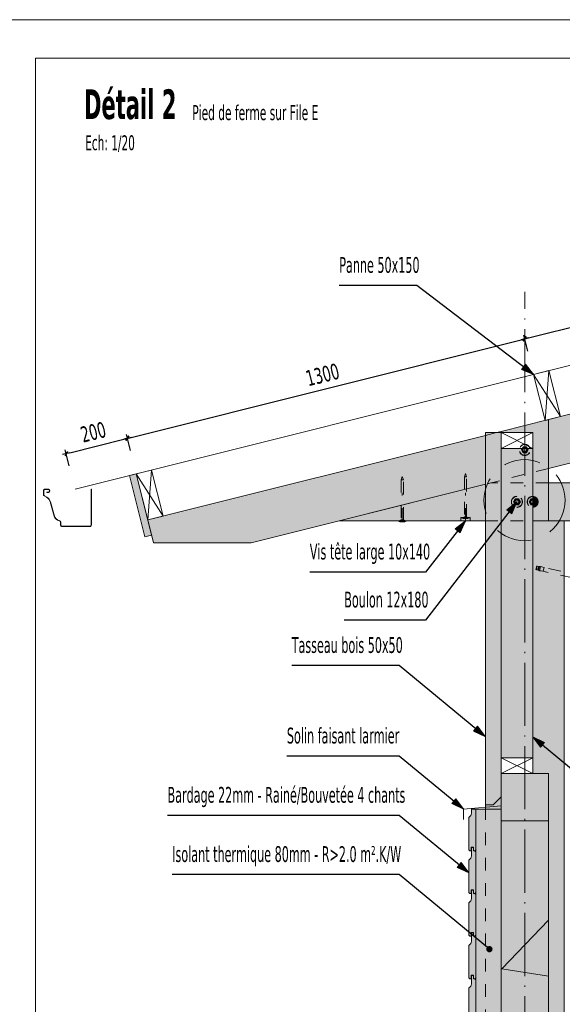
# Model space of a CAD drawing. Header units: millimetres. Extents: x 1567 to 2756, y -116 to 725.
# Tile 223 of 256: x 2053 to 2139, y 570 to 725. Entities that reach past the tile are written whole.
import ezdxf

# ---------------------------------------------------------------- set-up
doc = ezdxf.new("R2010")
doc.units = ezdxf.units.MM
for name, pattern in [('CADWORK_3', [4, 2, -2]), ('CADWORK_4', [9, 5.75, -3.25]), ('CADWORK_5', [13.2, 10, -1.5, 0.2, -1.5])]:
    doc.linetypes.add(name, pattern=pattern)
for name, color, linetype in [('Ech.1_1', 7, 'Continuous'), ('Ech.1_10', 7, 'Continuous'), ('Ech.1_100', 7, 'Continuous'), ('Ech.1_20', 7, 'Continuous')]:
    doc.layers.add(name, color=color, linetype=linetype)
doc.styles.add('tahoma-', font='txt', dxfattribs={"height": 1})
doc.styles.add('tahoma-b', font='txt', dxfattribs={"height": 1})
doc.styles.add('tahoma-z-r', font='txt', dxfattribs={"width": 0.704918})
doc.dimstyles.new('ISO-25', dxfattribs={"dimtxt": 2.5, "dimasz": 2.5, "dimexe": 1.25, "dimexo": 0.625, "dimtad": 1, "dimtxsty": 'Standard', "dimcen": 2.5, "dimadec": 0, "dimazin": 0, "dimtfac": 1, "dimtmove": 0, "dimatfit": 3, "dimfxl": 1, "dimarcsym": 0})

# ---------------------------------------------------------------- blocks, each defined once
blk = doc.blocks.new('cw-dimension-symbol2')
at = {"color": 0, "linetype": 'Continuous', "lineweight": -2}
for p, q in [((-1, 0), (1, 0)), ((-0.5, -0.5), (0.5, 0.5))]:
    blk.add_line(p, q, dxfattribs=at)
blk = doc.blocks.new('*D251')
at = {"layer": 'Defpoints', "color": 0}
for p in [(2070.18, 659.23), (2070.66, 657.29), (2060.96, 654.86)]:
    blk.add_point(p, dxfattribs=at)
at = {"layer": 'Ech.1_20', "color": 0, "linetype": 'Continuous', "lineweight": -2}
for p, q in [((2070.66, 657.29), (2070.03, 659.81)), ((2061.06, 656.95), (2069.6, 659.08)), ((2060.96, 654.86), (2060.33, 657.38))]:
    blk.add_line(p, q, dxfattribs=at)
at = {"layer": 'Ech.1_20', "color": 0, "lineweight": -2, "xscale": 0.6000000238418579, "yscale": 0.6000000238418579, "zscale": 0.6000000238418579}
for p, rotation in [((2070.18, 659.23), 14.03624388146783), ((2060.48, 656.8), 194.0362438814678)]:
    blk.add_blockref('cw-dimension-symbol2', p, dxfattribs=dict(at, rotation=rotation))
at = {"layer": 'Ech.1_20', "color": 7, "linetype": 'Continuous', "lineweight": 5, "insert": (2064.78, 660.2), "char_height": 2.5, "attachment_point": 5, "rotation": 14.0362, "style": 'tahoma-z-r'}
blk.add_mtext('200', dxfattribs=at)
blk = doc.blocks.new('*D252')
at = {"layer": 'Defpoints', "color": 0}
for p in [(2133.12, 674.96), (2133.6, 673.02), (2070.66, 657.29)]:
    blk.add_point(p, dxfattribs=at)
at = {"layer": 'Ech.1_20', "color": 0, "linetype": 'Continuous', "lineweight": -2}
for p, q in [((2133.6, 673.02), (2132.97, 675.54)), ((2070.76, 659.37), (2132.54, 674.82)), ((2070.66, 657.29), (2070.03, 659.81))]:
    blk.add_line(p, q, dxfattribs=at)
at = {"layer": 'Ech.1_20', "color": 0, "lineweight": -2, "xscale": 0.6000000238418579, "yscale": 0.6000000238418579, "zscale": 0.6000000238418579}
for p, rotation in [((2133.12, 674.96), 14.03624388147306), ((2070.18, 659.23), 194.036243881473)]:
    blk.add_blockref('cw-dimension-symbol2', p, dxfattribs=dict(at, rotation=rotation))
at = {"layer": 'Ech.1_20', "color": 7, "linetype": 'Continuous', "lineweight": 5, "insert": (2101.1, 669.28), "char_height": 2.5, "attachment_point": 5, "rotation": 14.0362, "style": 'tahoma-z-r'}
blk.add_mtext('1300', dxfattribs=at)
blk = doc.blocks.new('*D253')
at = {"layer": 'Defpoints', "color": 0}
for p in [(2196.06, 690.7), (2196.54, 688.76), (2133.6, 673.02)]:
    blk.add_point(p, dxfattribs=at)
at = {"layer": 'Ech.1_20', "color": 0, "linetype": 'Continuous', "lineweight": -2}
for p, q in [((2133.7, 675.11), (2195.47, 690.55)), ((2196.54, 688.76), (2195.91, 691.28)), ((2133.6, 673.02), (2132.97, 675.54))]:
    blk.add_line(p, q, dxfattribs=at)
at = {"layer": 'Ech.1_20', "color": 0, "lineweight": -2, "xscale": 0.6000000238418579, "yscale": 0.6000000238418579, "zscale": 0.6000000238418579}
for p, rotation in [((2196.06, 690.7), 14.03624388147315), ((2133.12, 674.96), 194.0362438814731)]:
    blk.add_blockref('cw-dimension-symbol2', p, dxfattribs=dict(at, rotation=rotation))
at = {"layer": 'Ech.1_20', "color": 7, "linetype": 'Continuous', "lineweight": 5, "insert": (2164.04, 685.01), "char_height": 2.5, "attachment_point": 5, "rotation": 14.0362, "style": 'tahoma-z-r'}
blk.add_mtext('1300', dxfattribs=at)
blk = doc.blocks.new('CDWK_PTTYP10')
at = {"color": 0, "linetype": 'Continuous', "lineweight": -2}
blk.add_circle((0, 0), 0.5, dxfattribs=at)
blk.add_point((0, 0), dxfattribs=at)
blk = doc.blocks.new('cw-line-extremity2')
at = {"linetype": 'Continuous', "lineweight": 0}
blk.add_hatch(color=0, dxfattribs=at).paths.add_polyline_path([(0, 0), (2, 0.5), (2, -0.5)])
at = {"color": 0, "linetype": 'Continuous', "lineweight": -2}
for p, q in [((0, 0), (2, 0.5)), ((2, -0.5), (0, 0)), ((2, 0.5), (2, -0.5))]:
    blk.add_line(p, q, dxfattribs=at)
blk = doc.blocks.new('cw-line-extremity4')
at = {"linetype": 'Continuous', "lineweight": 5}
h = blk.add_hatch(color=0, dxfattribs=at)
edge = h.paths.add_edge_path()
edge.add_arc((0, 0), 0.5, 0, 360)

msp = doc.modelspace()

# ---------------------------------------------------------------- hatches: boundary and pattern name
at = {"layer": 'Ech.1_20', "linetype": 'Continuous', "lineweight": 5, "true_color": 0xd4c4b3, "transparency": 33554687}
for points in [[(2205.648, 671.65), (2205.648, 679.381), (2136.886, 662.19), (2136.886, 654.46), (2205.648, 671.65)], [(2074.316, 642.683), (2089.777, 642.683), (2126.886, 651.96), (2126.886, 659.69), (2073.406, 646.321), (2074.316, 642.683)], [(2128.67, 660.137), (2129.386, 660.137), (2129.386, 660.315), (2128.67, 660.137)], [(2136.886, 652.171), (2136.886, 646.171), (2205.648, 646.171), (2205.648, 652.171), (2136.886, 652.171)]]:
    msp.add_hatch(color=9, dxfattribs=at).paths.add_polyline_path(points)
at = {"layer": 'Ech.1_20', "linetype": 'Continuous', "lineweight": 5, "true_color": 0xe0c8b3, "transparency": 33554687}
msp.add_hatch(color=9, dxfattribs=at).paths.add_polyline_path([(2129.386, 660.137), (2134.386, 660.137), (2134.386, 650.046, -1), (2134.386, 648.296), (2134.386, 646.171), (2136.886, 646.171), (2136.886, 662.19), (2129.386, 660.315), (2129.386, 660.137)])
at = {"layer": 'Ech.1_20', "linetype": 'Continuous', "lineweight": 5, "true_color": 0xeaddd7, "transparency": 33554687}
msp.add_hatch(color=254, dxfattribs=at).paths.add_polyline_path([(2129.386, 660.137), (2126.886, 660.137), (2126.886, 601.221), (2128.136, 601.221), (2129.386, 602.471), (2129.386, 660.137)])
at = {"layer": 'Ech.1_20', "linetype": 'Continuous', "lineweight": 5, "true_color": 0xe0d1b3, "transparency": 33554687}
msp.add_hatch(color=254, dxfattribs=at).paths.add_polyline_path([(2134.386, 657.637), (2129.386, 657.637), (2129.386, 608.671), (2134.386, 608.671), (2134.386, 657.637)])
at = {"layer": 'Ech.1_20', "linetype": 'Continuous', "lineweight": 5, "true_color": 0xf7e0b3, "transparency": 33554687}
for points in [[(2072.945, 643.628), (2074.013, 643.895), (2071.587, 653.597), (2070.52, 653.33), (2072.945, 643.628)], [(2114.357, 646.171), (2113.107, 646.171), (2113.107, 646.121), (2114.357, 646.121), (2114.357, 646.171)], [(2114.232, 646.121), (2113.232, 646.121), (2113.232, 646.071), (2114.232, 646.071), (2114.232, 646.121)], [(2113.357, 646.021), (2114.107, 646.021), (2114.232, 646.071), (2113.232, 646.071), (2113.357, 646.021)]]:
    msp.add_hatch(color=254, dxfattribs=at).paths.add_polyline_path(points)
at = {"layer": 'Ech.1_20', "linetype": 'Continuous', "lineweight": 5, "true_color": 0xf7d1b3, "transparency": 33554687}
msp.add_hatch(color=254, dxfattribs=at).paths.add_polyline_path([(2103.732, 646.171), (2126.886, 646.171), (2126.886, 651.96), (2103.732, 646.171)])
at = {"layer": 'Ech.1_20', "linetype": 'Continuous', "lineweight": 5, "true_color": 0xd7d7ea, "transparency": 33554687}
msp.add_hatch(color=254, dxfattribs=at).paths.add_polyline_path([(2057.67, 650.721), (2057.42, 650.721), (2057.42, 650.671), (2057.67, 650.671, 1), (2057.67, 651.171), (2057.136, 651.171, 0.4142136), (2056.886, 650.921), (2056.886, 650.316, 0.2679492), (2057.011, 650.099), (2057.38, 649.886, -0.1943803), (2057.957, 649.148), (2058.602, 646.898, 0.2844806), (2059.381, 646.19, -0.3616007), (2059.586, 645.944), (2059.586, 645.521, 0.4142136), (2059.836, 645.271), (2064.236, 645.271, 0.4142136), (2064.486, 645.521), (2064.486, 651.171), (2064.436, 651.171), (2064.436, 645.521, -0.4142136), (2064.236, 645.321), (2059.836, 645.321, -0.4142136), (2059.636, 645.521), (2059.636, 645.944, 0.3616007), (2059.39, 646.239, -0.2844806), (2058.65, 646.912), (2058.005, 649.162, 0.1943803), (2057.405, 649.929), (2057.036, 650.142, -0.2679492), (2056.936, 650.316), (2056.936, 650.921, -0.4142136), (2057.136, 651.121), (2057.67, 651.121, -1), (2057.67, 650.721)])
at = {"layer": 'Ech.1_20', "linetype": 'Continuous', "lineweight": 5, "true_color": 0xb3d6f7, "transparency": 33554687}
for points in [[(2134.386, 650.046), (2134.386, 649.496, -1), (2134.386, 648.846), (2134.386, 648.296, 1), (2134.386, 650.046)], [(2134.386, 649.496), (2134.386, 649.471, -1), (2134.386, 648.871), (2134.386, 648.846, 1), (2134.386, 649.496)], [(2134.386, 648.871, 1), (2134.386, 649.471), (2134.386, 648.871)]]:
    msp.add_hatch(color=254, dxfattribs=at).paths.add_polyline_path(points)
at = {"layer": 'Ech.1_20', "linetype": 'Continuous', "lineweight": 5, "true_color": 0xdcdcdc, "transparency": 33554687}
for points in [[(2134.386, 606.171), (2136.886, 606.171), (2136.886, 537.049), (2139.386, 537.049), (2139.386, 646.171), (2134.386, 646.171), (2134.386, 606.171)], [(2126.886, 600.521), (2129.386, 600.521), (2129.386, 602.471), (2128.136, 601.221), (2126.886, 601.221), (2126.886, 600.521)]]:
    msp.add_hatch(color=254, dxfattribs=at).paths.add_polyline_path(points)
at = {"layer": 'Ech.1_20', "linetype": 'Continuous', "lineweight": 5, "true_color": 0xeae1d7, "transparency": 33554687}
for points in [[(2124.661, 594.521), (2125.011, 594.521), (2125.011, 593.921), (2125.236, 593.921), (2125.386, 594.071), (2125.386, 600.521), (2124.686, 600.521), (2124.686, 599.885, -0.2781793), (2124.286, 599.221), (2124.286, 594.071), (2124.436, 593.921), (2124.661, 593.921), (2124.661, 594.521)], [(2124.436, 587.171), (2124.661, 587.171), (2124.661, 587.771), (2125.011, 587.771), (2125.011, 587.171), (2125.236, 587.171), (2125.386, 587.321), (2125.386, 593.771), (2125.236, 593.921), (2124.986, 593.921), (2124.986, 594.471), (2124.686, 594.471), (2124.686, 593.135, -0.2781793), (2124.286, 592.471), (2124.286, 587.321), (2124.436, 587.171)], [(2124.436, 580.421), (2124.661, 580.421), (2124.661, 581.021), (2125.011, 581.021), (2125.011, 580.421), (2125.236, 580.421), (2125.386, 580.571), (2125.386, 587.021), (2125.236, 587.171), (2124.986, 587.171), (2124.986, 587.721), (2124.686, 587.721), (2124.686, 586.385, -0.2781793), (2124.286, 585.721), (2124.286, 580.571), (2124.436, 580.421)], [(2124.436, 573.671), (2124.661, 573.671), (2124.661, 574.271), (2125.011, 574.271), (2125.011, 573.671), (2125.236, 573.671), (2125.386, 573.821), (2125.386, 580.271), (2125.236, 580.421), (2124.986, 580.421), (2124.986, 580.971), (2124.686, 580.971), (2124.686, 579.635, -0.2781793), (2124.286, 578.971), (2124.286, 573.821), (2124.436, 573.671)], [(2124.436, 566.921), (2124.661, 566.921), (2124.661, 567.521), (2125.011, 567.521), (2125.011, 566.921), (2125.236, 566.921), (2125.386, 567.071), (2125.386, 573.521), (2125.236, 573.671), (2124.986, 573.671), (2124.986, 574.221), (2124.686, 574.221), (2124.686, 572.885, -0.2781793), (2124.286, 572.221), (2124.286, 567.071), (2124.436, 566.921)]]:
    msp.add_hatch(color=254, dxfattribs=at).paths.add_polyline_path(points)
at = {"layer": 'Ech.1_20', "linetype": 'Continuous', "lineweight": 5, "transparency": 33554687}
h = msp.add_hatch(dxfattribs=at)
h.set_pattern_fill('CDWK_201', color=36, scale=0.4, angle=90, style=0, pattern_type=2)
h.set_pattern_definition([(90, (2129.386, 546.732), (-4, -3e-08), [0.17856, -0.48811]), (180, (2128.8274, 546.1546), (1e-08, -1.333333), [0.108185, -3.891815]), (180, (2126.0525, 546.8213), (1e-08, -1.333333), [0.108185, -3.891815]), (194.93247, (2128.5762, 547.47208), (-3.9999809, -1.3334064), [2.463856, -18.23504]), (165.06754, (2128.5762, 547.50386), (3.9999809, -1.3334063), [2.463856, -18.23504]), (105.2551, (2129.38587, 546.91058), (-3e-08, -1.3333332), [0.18122, -15.02112]), (254.7449, (2129.38587, 546.73202), (2e-07, -1.3333332), [0.18122, -15.02112]), (105.2551, (2125.43356, 547.22386), (-3e-08, -1.3333332), [0.18122, -15.02112]), (74.7449, (2125.38587, 547.57725), (-5e-08, 1.3333332), [0.18122, -15.02112]), (120.9638, (2129.3382, 547.0854), (2e-08, -1.3333335), [0.174095, -7.60051]), (239.0362, (2129.3382, 546.5562), (-9e-08, -1.3333335), [0.174095, -7.60051]), (120.9638, (2125.5231, 547.0746), (2e-08, -1.3333335), [0.174095, -7.60051]), (59.0362, (2125.43356, 547.7521), (-8e-10, 1.3333335), [0.174095, -7.60051]), (135, (2129.2486, 547.2347), (1e-08, -1.333334), [0.14805, -5.5088]), (225, (2129.2486, 546.4079), (1e-08, -1.333334), [0.14805, -5.5088]), (135, (2125.6278, 546.9699), (1e-08, -1.333334), [0.14805, -5.5088]), (45, (2125.5231, 547.9014), (-1e-08, 1.333334), [0.14805, -5.5088]), (146.31, (2129.1439, 547.3394), (2e-07, -1.333333), [0.15529, -4.65211]), (213.69, (2129.1439, 546.3032), (-2e-07, -1.333333), [0.15529, -4.65211]), (146.31, (2125.757, 546.8837), (2e-07, -1.333333), [0.15529, -4.65211]), (33.69, (2125.6278, 548.006), (1e-07, 1.333333), [0.15529, -4.65211]), (161.565, (2129.0147, 547.4255), (8e-08, -1.333334), [0.19746, -4.01891]), (198.435, (2129.0147, 546.2171), (-6e-08, -1.333334), [0.19746, -4.01891]), (161.565, (2125.9444, 546.8213), (8e-08, -1.333334), [0.19746, -4.01891]), (18.435, (2125.757, 548.0922), (6e-08, 1.333334), [0.19746, -4.01891]), (173.6598, (2128.7192, 546.15464), (8.0000005, -1.3333337), [0.14389, -11.92996]), (186.3402, (2128.7192, 547.48797), (-8.0000005, -1.3333338), [0.14389, -11.92996]), (353.6598, (2126.05254, 546.8213), (-8.000001, 1.3333315), [0.14389, -11.92996]), (6.3402, (2126.05254, 546.8213), (8.0000005, 1.3333338), [0.14389, -11.92996])])
h.paths.add_polyline_path([(2129.386, 546.821), (2129.386, 600.521), (2125.386, 600.521), (2125.386, 546.821), (2129.386, 546.821)])
at = {"layer": 'Ech.1_20', "linetype": 'Continuous', "lineweight": 5, "true_color": 0xf3f3f3, "transparency": 33554687}
msp.add_hatch(color=7, dxfattribs=at).paths.add_polyline_path([(2129.386, 537.049), (2136.886, 537.049), (2136.886, 598.671), (2129.386, 598.671), (2129.386, 537.049)])
at = {"layer": 'Ech.1_20', "linetype": 'Continuous', "lineweight": 5, "transparency": 33554687}
h = msp.add_hatch(dxfattribs=at)
h.set_pattern_fill('AR-CONC', scale=0.75, style=0)
h.set_pattern_definition([(50, (2129.39, 537.05), (136.64, -11.95), [14.29, -157.16]), (355, (2129.39, 537.05), (-26.43, 143.29), [11.43, -125.73]), (100.45, (2140.77, 536.05), (110.2, 131.34), [12.14, -133.57]), (46.18, (2129.39, 575.15), (203.31, -31.53), [21.43, -235.74]), (96.64, (2146.33, 572.52), (178.05, 185.57), [18.21, -200.35]), (351.18, (2129.39, 575.15), (178.05, 185.57), [17.14, -188.6]), (21, (2148.44, 565.62), (113.71, -76.7), [14.29, -157.16]), (326, (2148.44, 565.62), (46.35, 138.14), [11.43, -125.73]), (71.45, (2157.91, 559.23), (160.06, 61.44), [12.14, -133.57]), (37.5, (2129.386, 537.05), (2.316, 63.416), [0, -124.206, 0, -127.635, 0, -126.206]), (7.5, (2129.386, 537.05), (50.115, 75.135), [0, -72.771, 0, -121.349, 0, -48.101]), (327.5, (2086.904, 537.05), (101.693, -4.297), [0, -47.625, 0, -148.59, 0, -197.167]), (317.5, (2067.85, 537.05), (111.1, 19.07), [0, -61.912, 0, -98.68, 0, -140.018])])
h.paths.add_polyline_path([(2129.386, 537.049), (2136.886, 537.049), (2136.886, 598.671), (2129.386, 598.671), (2129.386, 537.049)])

# ---------------------------------------------------------------- linework, layer by layer
at = {"layer": 'Ech.1_1', "color": 7, "linetype": 'Continuous', "lineweight": 5}
msp.add_lwpolyline([(1566.72, -115.512), (2755.72, -115.512), (2755.72, 725.488), (1566.72, 725.488), (1566.72, -115.512)], close=True, dxfattribs=at)
at = {"layer": 'Ech.1_100', "color": 7, "linetype": 'Continuous', "lineweight": 5}
msp.add_lwpolyline([(2215.221, 468.441), (2215.221, 719.38), (2055.615, 719.38), (2055.615, 468.441), (2215.221, 468.441)], close=True, dxfattribs=at)
at = {"layer": 'Ech.1_20', "color": 36, "linetype": 'Continuous', "lineweight": 5, "transparency": 33554687}
for p, q in [((2134.525, 669.331), (2138.77, 662.661)), ((2136.344, 662.055), (2136.951, 669.937)), ((2071.587, 653.597), (2075.832, 646.927)), ((2073.406, 646.321), (2074.013, 654.203))]:
    msp.add_line(p, q, dxfattribs=at)
at = {"layer": 'Ech.1_20', "color": 7, "linetype": 'Continuous', "lineweight": 5}
for points in [[(2205.648, 671.65), (2205.648, 679.381), (2136.886, 662.19), (2136.886, 654.46), (2205.648, 671.65)], [(2136.951, 669.937), (2134.525, 669.331), (2136.344, 662.055), (2138.77, 662.661), (2136.951, 669.937)], [(2074.316, 642.683), (2089.777, 642.683), (2126.886, 651.96), (2126.886, 659.69), (2073.406, 646.321), (2074.316, 642.683)], [(2129.386, 660.137), (2126.886, 660.137), (2126.886, 601.221), (2128.136, 601.221), (2129.386, 602.471), (2129.386, 660.137)], [(2128.67, 660.137), (2129.386, 660.137), (2129.386, 660.315), (2128.67, 660.137)], [(2134.386, 657.637), (2129.386, 657.637), (2129.386, 608.671), (2134.386, 608.671), (2134.386, 657.637)], [(2072.945, 643.628), (2074.013, 643.895), (2071.587, 653.597), (2070.52, 653.33), (2072.945, 643.628)], [(2074.013, 654.203), (2071.587, 653.597), (2073.406, 646.321), (2075.832, 646.927), (2074.013, 654.203)], [(2103.732, 646.171), (2126.886, 646.171), (2126.886, 651.96), (2103.732, 646.171)], [(2136.886, 652.171), (2136.886, 646.171), (2205.648, 646.171), (2205.648, 652.171), (2136.886, 652.171)], [(2114.357, 646.171), (2113.107, 646.171), (2113.107, 646.121), (2114.357, 646.121), (2114.357, 646.171)], [(2114.232, 646.121), (2113.232, 646.121), (2113.232, 646.071), (2114.232, 646.071), (2114.232, 646.121)], [(2113.357, 646.021), (2114.107, 646.021), (2114.232, 646.071), (2113.232, 646.071), (2113.357, 646.021)], [(2134.386, 606.171), (2136.886, 606.171), (2136.886, 537.049), (2139.386, 537.049), (2139.386, 646.171), (2134.386, 646.171), (2134.386, 606.171)], [(2126.886, 600.521), (2129.386, 600.521), (2129.386, 602.471), (2128.136, 601.221), (2126.886, 601.221), (2126.886, 600.521)], [(2129.386, 546.821), (2129.386, 600.521), (2125.386, 600.521), (2125.386, 546.821), (2129.386, 546.821)], [(2129.386, 537.049), (2136.886, 537.049), (2136.886, 598.671), (2129.386, 598.671), (2129.386, 537.049)]]:
    msp.add_lwpolyline(points, close=True, dxfattribs=at)
for points in [[(2129.386, 660.137), (2134.386, 660.137), (2134.386, 650.046, -1), (2134.386, 648.296), (2134.386, 646.171), (2136.886, 646.171), (2136.886, 662.19), (2129.386, 660.315), (2129.386, 660.137)], [(2134.386, 650.046), (2134.386, 649.496, -1), (2134.386, 648.846), (2134.386, 648.296, 1), (2134.386, 650.046)], [(2134.386, 649.496), (2134.386, 649.471, -1), (2134.386, 648.871), (2134.386, 648.846, 1), (2134.386, 649.496)], [(2134.386, 648.871, 1), (2134.386, 649.471), (2134.386, 648.871)], [(2124.661, 594.521), (2125.011, 594.521), (2125.011, 593.921), (2125.236, 593.921), (2125.386, 594.071), (2125.386, 600.521), (2124.686, 600.521), (2124.686, 599.885, -0.2781793), (2124.286, 599.221), (2124.286, 594.071), (2124.436, 593.921), (2124.661, 593.921), (2124.661, 594.521)], [(2124.436, 587.171), (2124.661, 587.171), (2124.661, 587.771), (2125.011, 587.771), (2125.011, 587.171), (2125.236, 587.171), (2125.386, 587.321), (2125.386, 593.771), (2125.236, 593.921), (2124.986, 593.921), (2124.986, 594.471), (2124.686, 594.471), (2124.686, 593.135, -0.2781793), (2124.286, 592.471), (2124.286, 587.321), (2124.436, 587.171)], [(2124.436, 580.421), (2124.661, 580.421), (2124.661, 581.021), (2125.011, 581.021), (2125.011, 580.421), (2125.236, 580.421), (2125.386, 580.571), (2125.386, 587.021), (2125.236, 587.171), (2124.986, 587.171), (2124.986, 587.721), (2124.686, 587.721), (2124.686, 586.385, -0.2781793), (2124.286, 585.721), (2124.286, 580.571), (2124.436, 580.421)], [(2124.436, 573.671), (2124.661, 573.671), (2124.661, 574.271), (2125.011, 574.271), (2125.011, 573.671), (2125.236, 573.671), (2125.386, 573.821), (2125.386, 580.271), (2125.236, 580.421), (2124.986, 580.421), (2124.986, 580.971), (2124.686, 580.971), (2124.686, 579.635, -0.2781793), (2124.286, 578.971), (2124.286, 573.821), (2124.436, 573.671)], [(2124.436, 566.921), (2124.661, 566.921), (2124.661, 567.521), (2125.011, 567.521), (2125.011, 566.921), (2125.236, 566.921), (2125.386, 567.071), (2125.386, 573.521), (2125.236, 573.671), (2124.986, 573.671), (2124.986, 574.221), (2124.686, 574.221), (2124.686, 572.885, -0.2781793), (2124.286, 572.221), (2124.286, 567.071), (2124.436, 566.921)]]:
    msp.add_lwpolyline(points, format="xyb", close=True, dxfattribs=at)
at = {"layer": 'Ech.1_20', "color": 30, "linetype": 'CADWORK_3', "lineweight": 5, "flags": 128}
for points in [[(2113.732, 653.171), (2113.557, 652.646)], [(2113.907, 652.646), (2113.732, 653.171)], [(2123.732, 653.671), (2123.557, 653.146)], [(2123.907, 653.146), (2123.557, 653.146)], [(2123.907, 653.146), (2123.732, 653.671)], [(2113.907, 652.646), (2113.557, 652.646)], [(2123.557, 646.821), (2123.314, 646.671)], [(2123.557, 646.821), (2123.907, 646.821)], [(2124.151, 646.671), (2123.907, 646.821)], [(2113.557, 646.321), (2113.314, 646.171)], [(2113.491, 646.061), (2113.491, 646.021)], [(2113.491, 646.061), (2113.554, 646.061)], [(2113.554, 646.061), (2113.554, 646.021)], [(2113.554, 646.061), (2113.586, 646.061)], [(2113.557, 646.321), (2113.907, 646.321)], [(2113.586, 646.061), (2113.637, 646.061)], [(2113.586, 646.061), (2113.586, 646.021)], [(2113.637, 646.061), (2113.637, 646.021)], [(2113.637, 646.061), (2113.732, 646.061)], [(2113.732, 646.061), (2113.732, 646.021)], [(2113.732, 646.061), (2113.828, 646.061)], [(2113.828, 646.061), (2113.879, 646.061)], [(2113.828, 646.061), (2113.828, 646.021)], [(2113.879, 646.061), (2113.879, 646.021)], [(2113.879, 646.061), (2113.911, 646.061)], [(2114.151, 646.171), (2113.907, 646.321)], [(2113.911, 646.061), (2113.911, 646.021)], [(2113.911, 646.061), (2113.974, 646.061)], [(2113.974, 646.061), (2113.974, 646.021)], [(2122.982, 646.671), (2122.982, 646.171)], [(2124.482, 646.671), (2122.982, 646.671)], [(2123.107, 646.671), (2123.107, 646.621)], [(2123.107, 646.621), (2124.357, 646.621)], [(2123.232, 646.621), (2123.232, 646.571)], [(2123.232, 646.571), (2123.357, 646.521)], [(2123.232, 646.571), (2124.232, 646.571)], [(2123.357, 646.521), (2124.107, 646.521)], [(2123.491, 646.561), (2123.491, 646.521)], [(2123.491, 646.561), (2123.554, 646.561)], [(2123.554, 646.561), (2123.586, 646.561)], [(2123.554, 646.561), (2123.554, 646.521)], [(2123.586, 646.561), (2123.637, 646.561)], [(2123.586, 646.561), (2123.586, 646.521)], [(2123.637, 646.561), (2123.732, 646.561)], [(2123.637, 646.561), (2123.637, 646.521)], [(2123.732, 646.561), (2123.828, 646.561)], [(2123.828, 646.561), (2123.879, 646.561)], [(2123.828, 646.561), (2123.828, 646.521)], [(2123.879, 646.561), (2123.911, 646.561)], [(2123.879, 646.561), (2123.879, 646.521)], [(2123.911, 646.561), (2123.974, 646.561)], [(2123.911, 646.561), (2123.911, 646.521)], [(2123.974, 646.561), (2123.974, 646.521)], [(2124.107, 646.521), (2124.232, 646.571)], [(2124.232, 646.571), (2124.232, 646.621)], [(2124.357, 646.621), (2124.357, 646.671)], [(2124.482, 646.171), (2124.482, 646.671)]]:
    msp.add_lwpolyline(points, dxfattribs=at)
at = {"layer": 'Ech.1_20', "color": 30, "linetype": 'CADWORK_3', "lineweight": 5}
for points in [[(2123.557, 653.146), (2123.557, 646.821)], [(2123.907, 646.821), (2123.907, 653.146)], [(2113.557, 652.646), (2113.557, 646.321)], [(2113.907, 646.321), (2113.907, 652.646)], [(2113.732, 646.171), (2113.732, 650.607)], [(2123.732, 646.171), (2123.732, 650.607)]]:
    msp.add_lwpolyline(points, dxfattribs=at)
at = {"layer": 'Ech.1_20', "color": 28, "linetype": 'CADWORK_3', "lineweight": 5}
msp.add_lwpolyline([(2136.886, 654.46), (2126.886, 651.96)], dxfattribs=at)
at = {"layer": 'Ech.1_20', "color": 20, "linetype": 'CADWORK_3', "lineweight": 5}
msp.add_lwpolyline([(2136.886, 652.171), (2127.732, 652.171)], dxfattribs=at)
at = {"layer": 'Ech.1_20', "color": 7, "linetype": 'Continuous', "lineweight": 5, "flags": 128}
msp.add_lwpolyline([(2057.67, 650.721), (2057.42, 650.721), (2057.42, 650.671), (2057.67, 650.671, 1), (2057.67, 651.171), (2057.136, 651.171, 0.4142136), (2056.886, 650.921), (2056.886, 650.316, 0.2679492), (2057.011, 650.099), (2057.38, 649.886, -0.1943803), (2057.957, 649.148), (2058.602, 646.898, 0.2844806), (2059.381, 646.19, -0.3616007), (2059.586, 645.944), (2059.586, 645.521, 0.4142136), (2059.836, 645.271), (2064.236, 645.271, 0.4142136), (2064.486, 645.521), (2064.486, 651.171), (2064.436, 651.171), (2064.436, 645.521, -0.4142136), (2064.236, 645.321), (2059.836, 645.321, -0.4142136), (2059.636, 645.521), (2059.636, 645.944, 0.3616007), (2059.39, 646.239, -0.2844806), (2058.65, 646.912), (2058.005, 649.162, 0.1943803), (2057.405, 649.929), (2057.036, 650.142, -0.2679492), (2056.936, 650.316), (2056.936, 650.921, -0.4142136), (2057.136, 651.121), (2057.67, 651.121, -1), (2057.67, 650.721)], format="xyb", close=True, dxfattribs=at)
at = {"layer": 'Ech.1_20', "color": 5, "linetype": 'CADWORK_3', "lineweight": 5, "flags": 128}
for points in [[(2131.336, 649.171), (2131.611, 649.648)], [(2131.336, 649.171), (2131.361, 649.171)], [(2131.611, 648.695), (2131.336, 649.171)], [(2131.361, 649.171), (2131.623, 649.626)], [(2131.413, 649.171), (2131.361, 649.171)], [(2131.623, 648.717), (2131.361, 649.171)], [(2131.638, 649.6), (2131.391, 649.171)], [(2131.391, 649.171), (2131.638, 648.743)], [(2131.413, 649.171), (2131.65, 649.581)], [(2131.65, 648.762), (2131.413, 649.171)], [(2131.611, 649.648), (2131.623, 649.626)], [(2131.611, 649.648), (2132.161, 649.648)], [(2131.611, 648.695), (2131.623, 648.717)], [(2132.161, 648.695), (2131.611, 648.695)], [(2131.623, 649.626), (2132.148, 649.626)], [(2131.65, 649.581), (2131.623, 649.626)], [(2131.65, 648.762), (2131.623, 648.717)], [(2132.148, 648.717), (2131.623, 648.717)], [(2132.133, 649.6), (2131.638, 649.6)], [(2131.638, 648.743), (2132.133, 648.743)], [(2131.65, 649.581), (2132.122, 649.581)], [(2132.122, 648.762), (2131.65, 648.762)], [(2132.122, 649.581), (2132.148, 649.626)], [(2132.122, 649.581), (2132.358, 649.171)], [(2132.358, 649.171), (2132.122, 648.762)], [(2132.122, 648.762), (2132.148, 648.717)], [(2132.381, 649.171), (2132.133, 649.6)], [(2132.133, 648.743), (2132.381, 649.171)], [(2132.161, 649.648), (2132.148, 649.626)], [(2132.148, 649.626), (2132.411, 649.171)], [(2132.411, 649.171), (2132.148, 648.717)], [(2132.161, 648.695), (2132.148, 648.717)], [(2132.161, 649.648), (2132.436, 649.171)], [(2132.436, 649.171), (2132.161, 648.695)], [(2132.358, 649.171), (2132.411, 649.171)], [(2132.411, 649.171), (2132.436, 649.171)], [(2133.836, 649.171), (2134.111, 649.648)], [(2133.836, 649.171), (2133.861, 649.171)], [(2134.111, 648.695), (2133.836, 649.171)], [(2133.861, 649.171), (2134.123, 649.626)], [(2134.123, 648.717), (2133.861, 649.171)], [(2133.913, 649.171), (2133.861, 649.171)], [(2134.138, 649.6), (2133.891, 649.171)], [(2133.891, 649.171), (2134.138, 648.743)], [(2133.913, 649.171), (2134.15, 649.581)], [(2134.15, 648.762), (2133.913, 649.171)], [(2134.111, 649.648), (2134.123, 649.626)], [(2134.111, 649.648), (2134.661, 649.648)], [(2134.111, 648.695), (2134.123, 648.717)], [(2134.661, 648.695), (2134.111, 648.695)], [(2134.15, 649.581), (2134.123, 649.626)], [(2134.123, 649.626), (2134.648, 649.626)], [(2134.15, 648.762), (2134.123, 648.717)], [(2134.648, 648.717), (2134.123, 648.717)], [(2134.633, 649.6), (2134.138, 649.6)], [(2134.138, 648.743), (2134.633, 648.743)], [(2134.15, 649.581), (2134.622, 649.581)], [(2134.622, 648.762), (2134.15, 648.762)], [(2134.622, 649.581), (2134.648, 649.626)], [(2134.622, 649.581), (2134.858, 649.171)], [(2134.858, 649.171), (2134.622, 648.762)], [(2134.622, 648.762), (2134.648, 648.717)], [(2134.881, 649.171), (2134.633, 649.6)], [(2134.633, 648.743), (2134.881, 649.171)], [(2134.661, 649.648), (2134.648, 649.626)], [(2134.648, 649.626), (2134.911, 649.171)], [(2134.911, 649.171), (2134.648, 648.717)], [(2134.661, 648.695), (2134.648, 648.717)], [(2134.661, 649.648), (2134.936, 649.171)], [(2134.936, 649.171), (2134.661, 648.695)], [(2134.858, 649.171), (2134.911, 649.171)], [(2134.911, 649.171), (2134.936, 649.171)]]:
    msp.add_lwpolyline(points, dxfattribs=at)
at = {"layer": 'Ech.1_20', "color": 9, "linetype": 'CADWORK_3', "lineweight": 5}
for points in [[(2126.886, 646.171), (2134.386, 646.171)], [(2126.886, 546.821), (2126.886, 600.521)]]:
    msp.add_lwpolyline(points, dxfattribs=at)
at = {"layer": 'Ech.1_20', "color": 1, "linetype": 'CADWORK_3', "lineweight": 5, "flags": 128}
for points in [[(2135.029, 639.025), (2134.898, 638.44)], [(2134.986, 638.42), (2135.116, 639.006)], [(2135.116, 639.006), (2135.009, 638.937)], [(2135.332, 638.932), (2135.116, 639.006)], [(2134.918, 638.527), (2134.986, 638.42)], [(2134.986, 638.42), (2135.212, 638.395)], [(2135.332, 638.932), (2135.212, 638.395)], [(2135.212, 638.395), (2135.319, 638.33)], [(2135.279, 638.355), (2135.409, 638.94)], [(2135.456, 638.945), (2135.319, 638.33)], [(2135.319, 638.33), (2135.489, 638.262)], [(2135.456, 638.945), (2135.332, 638.932)], [(2135.639, 638.935), (2135.456, 638.945)], [(2135.639, 638.935), (2135.489, 638.262)], [(2135.489, 638.262), (2136.069, 638.179)], [(2136.2, 638.764), (2135.639, 638.935)], [(2136.069, 638.179), (2136.2, 638.764)]]:
    msp.add_lwpolyline(points, dxfattribs=at)
at = {"layer": 'Ech.1_20', "color": 1, "linetype": 'CADWORK_3', "lineweight": 5}
for points in [[(2142.74, 637.308), (2135.029, 639.025)], [(2134.898, 638.44), (2142.609, 636.723)]]:
    msp.add_lwpolyline(points, dxfattribs=at)
at = {"layer": 'Ech.1_20', "color": 5, "linetype": 'CADWORK_4', "lineweight": 5}
msp.add_circle((2133.085, 649.432), 6.421, dxfattribs=at)
at = {"layer": 'Ech.1_20', "color": 5, "linetype": 'CADWORK_3', "lineweight": 5}
for centre, radius, start, end in [((2131.886, 649.171), 0.875, 90, 270), ((2131.886, 649.171), 0.85, 90, 270), ((2131.886, 649.171), 0.875, 270, 90), ((2131.886, 649.171), 0.85, 270, 90), ((2134.386, 649.171), 0.875, 90, 270), ((2134.386, 649.171), 0.85, 90, 270), ((2134.386, 649.171), 0.85, 270, 90), ((2131.886, 649.171), 0.35, 90, 270), ((2131.886, 649.171), 0.325, 90, 270), ((2131.886, 649.171), 0.3, 90, 270), ((2131.886, 649.171), 0.35, 270, 90), ((2131.886, 649.171), 0.325, 270, 90), ((2131.886, 649.171), 0.3, 270, 90), ((2134.386, 649.171), 0.35, 90, 270), ((2134.386, 649.171), 0.325, 90, 270), ((2134.386, 649.171), 0.3, 90, 270), ((2134.386, 649.171), 0.35, 270, 90)]:
    msp.add_arc(centre, radius, start, end, dxfattribs=at)

# ---------------------------------------------------------------- block references
at = {"layer": 'Ech.1_20', "color": 7, "lineweight": 5}
for name, p, rotation in [('cw-line-extremity2', (2134.525, 669.331), 142.730873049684), ('cw-line-extremity2', (2131.886, 649.171), 232.2836824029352), ('cw-line-extremity2', (2123.732, 646.171), 232.0943422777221), ('cw-line-extremity2', (2126.886, 611.99), 140.4307255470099), ('cw-line-extremity2', (2134.386, 611.99), 320.4307255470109), ('cw-line-extremity2', (2123.415, 600.521), 140.4307255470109), ('cw-line-extremity2', (2124.286, 590.424), 140.4307255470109), ('cw-line-extremity4', (2127.529, 578.367), 140.4307255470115)]:
    msp.add_blockref(name, p, dxfattribs=dict(at, rotation=rotation))
at = {"layer": 'Ech.1_20', "color": 5, "lineweight": 5, "xscale": 0.007499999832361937, "yscale": 0.007499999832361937, "zscale": 0.007499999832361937}
for p in [(2131.886, 649.171), (2131.886, 649.171), (2134.386, 649.171), (2134.386, 649.171)]:
    msp.add_blockref('CDWK_PTTYP10', p, dxfattribs=at)

# ---------------------------------------------------------------- texts
at = {"layer": 'Ech.1_20', "linetype": 'Continuous', "char_height": 2.5, "attachment_point": 1, "style": 'tahoma-'}
for s, insert in [('\\C7;\\fTahoma|b0|i0;\\W0.600000;Panne 50x150', (2103.744, 687.922)), ('\\C7;\\fTahoma|b0|i0;\\W0.600000;Vis tête large 10x140', (2099.074, 642.548)), ('\\C7;\\fTahoma|b0|i0;\\W0.600000;Boulon 12x180', (2104.535, 634.949)), ('\\C7;\\fTahoma|b0|i0;\\W0.600000;Tasseau bois 50x50', (2096.207, 627.761)), ('\\C7;\\fTahoma|b0|i0;\\W0.600000;Solin faisant larmier ', (2095.452, 613.425)), ('\\C7;\\fTahoma|b0|i0;\\W0.600000;Bardage 22mm - Rainé/Bouvetée 4 chants', (2076.54, 604.047)), ('\\C7;\\fTahoma|b0|i0;\\W0.600000;Isolant thermique 80mm - R>2.0 m².K/W', (2077.285, 594.67))]:
    msp.add_mtext(s, dxfattribs=dict(at, insert=insert))

# ---------------------------------------------------------------- dimensions: what is measured, and where the dimension line sits
at = {"layer": 'Ech.1_20', "color": 7, "linetype": 'Continuous', "lineweight": 5}
for base, p1, p2, text, picture, middle in [((2196.056, 690.696), (2133.603, 673.021), (2196.541, 688.756), '1300', '*D253', (2164.041, 685.012)), ((2070.18, 659.227), (2060.963, 654.861), (2070.665, 657.287), '200', '*D251', (2064.783, 660.197))]:
    dim = msp.add_linear_dim(base=base, p1=p1, p2=p2, angle=14.03624, text=text, dimstyle='ISO-25', override={"dimtxt": 2.5, "dimasz": 0.6, "dimexe": 0.6, "dimexo": 0, "dimgap": 0, "dimdec": 0, "dimlfac": 1, "dimtxsty": 'tahoma-z-r', "dimblk": 'cw-dimension-symbol2', "dimclrt": 7, "dimtmove": 2}, dxfattribs=at)
    dim.commit()
    dim.dimension.update_dxf_attribs({"geometry": picture, "text_midpoint": middle, "dimtype": 161, "text_rotation": 14.03624})

# ---------------------------------------------------------------- leaders
at = {"layer": 'Ech.1_20', "color": 7, "linetype": 'Continuous', "lineweight": 5, "has_arrowhead": 0}
for points in [[(2134.525, 669.331), (2116.008, 683.422), (2103.744, 683.422)], [(2131.886, 649.171), (2117.407, 630.449), (2104.535, 630.449)], [(2123.732, 646.171), (2117.407, 638.048), (2099.074, 638.048)], [(2126.886, 611.99), (2113.246, 623.261), (2096.207, 623.261)], [(2123.415, 600.521), (2113.246, 608.925), (2095.452, 608.925)], [(2124.286, 590.424), (2113.246, 599.547), (2076.54, 599.547)], [(2127.529, 578.367), (2113.246, 590.17), (2077.285, 590.17)]]:
    msp.add_leader(points, dimstyle='ISO-25', dxfattribs=at)

# ---------------------------------------------------------------- next in the draw order: texts
at = {"layer": 'Ech.1_10', "color": 7, "linetype": 'Continuous', "attachment_point": 1, "bg_fill": 3, "box_fill_scale": 1.15, "bg_fill_color": 256, "bg_fill_true_color": 13158600, "bg_fill_transparency": 33554687}
for s, insert, char_height, style in [('\\A1;\\fTahoma|b1|i0;\\W0.600000;\\H4.713000;Détail 2', (2063.31, 714.466), 5, 'tahoma-b'), ('\\A1;\\fTahoma|b0|i0;\\W0.600000;\\H2.357200;Ech: 1/20', (2063.502, 707.186), 2.5, 'tahoma-')]:
    msp.add_mtext(s, dxfattribs=dict(at, insert=insert, char_height=char_height, style=style))

# ---------------------------------------------------------------- next in the draw order: wipeouts: each hides what was drawn before it
at = {"linetype": 'Continuous'}
for points in [[(2134.386, 660.137), (2129.386, 660.137), (2129.386, 657.637), (2134.386, 657.637)], [(2134.386, 608.671), (2129.386, 608.671), (2129.386, 606.171), (2134.386, 606.171)]]:
    msp.add_wipeout(points, dxfattribs=at).dxf.layer = 'Ech.1_20'

# ---------------------------------------------------------------- next in the draw order: hatches: boundary and pattern name
at = {"layer": 'Ech.1_20', "linetype": 'Continuous', "lineweight": 5, "true_color": 0xdcdcdc, "transparency": 33554687}
msp.add_hatch(color=254, dxfattribs=at).paths.add_polyline_path([(2136.886, 606.171), (2129.386, 606.171), (2129.386, 598.671), (2136.886, 598.671), (2136.886, 606.171)])
at = {"layer": 'Ech.1_20', "linetype": 'Continuous', "lineweight": 5, "transparency": 33554687}
h = msp.add_hatch(dxfattribs=at)
h.set_pattern_fill('AR-CONC', scale=0.75, style=0)
h.set_pattern_definition([(50, (2136.89, 606.17), (136.64, -11.95), [14.29, -157.16]), (355, (2136.89, 606.17), (-26.43, 143.29), [11.43, -125.73]), (100.45, (2148.27, 605.18), (110.2, 131.34), [12.14, -133.57]), (46.18, (2136.89, 644.27), (203.31, -31.53), [21.43, -235.74]), (96.64, (2153.83, 641.64), (178.05, 185.57), [18.21, -200.35]), (351.18, (2136.89, 644.27), (178.05, 185.57), [17.14, -188.6]), (21, (2155.94, 634.75), (113.71, -76.7), [14.29, -157.16]), (326, (2155.94, 634.75), (46.35, 138.14), [11.43, -125.73]), (71.45, (2165.41, 628.35), (160.06, 61.44), [12.14, -133.57]), (37.5, (2136.886, 606.17), (2.316, 63.416), [0, -124.206, 0, -127.635, 0, -126.206]), (7.5, (2136.886, 606.17), (50.115, 75.135), [0, -72.771, 0, -121.349, 0, -48.101]), (327.5, (2094.404, 606.17), (101.693, -4.297), [0, -47.625, 0, -148.59, 0, -197.167]), (317.5, (2075.35, 606.17), (111.1, 19.07), [0, -61.912, 0, -98.68, 0, -140.018])])
h.paths.add_polyline_path([(2136.886, 606.171), (2129.386, 606.171), (2129.386, 598.671), (2136.886, 598.671), (2136.886, 606.171)])

# ---------------------------------------------------------------- next in the draw order: linework, layer by layer
at = {"layer": 'Ech.1_20', "color": 5, "linetype": 'Continuous', "lineweight": 5}
msp.add_line((2205.648, 687.112), (2061.886, 651.171), dxfattribs=at)
at = {"layer": 'Ech.1_20', "color": 36, "linetype": 'Continuous', "lineweight": 5, "transparency": 33554687}
for p, q in [((2129.386, 660.137), (2134.386, 657.637)), ((2129.386, 657.637), (2134.386, 660.137)), ((2129.386, 608.671), (2134.386, 606.171)), ((2129.386, 606.171), (2134.386, 608.671))]:
    msp.add_line(p, q, dxfattribs=at)
at = {"layer": 'Ech.1_20', "color": 7, "linetype": 'CADWORK_5', "lineweight": 5}
msp.add_lwpolyline([(2133.136, 521.308), (2133.136, 682.408)], dxfattribs=at)
at = {"layer": 'Ech.1_20', "color": 28, "linetype": 'CADWORK_3', "lineweight": 5, "flags": 128}
msp.add_lwpolyline([(2128.67, 660.137), (2126.886, 659.69)], dxfattribs=at)
at = {"layer": 'Ech.1_20', "color": 7, "linetype": 'Continuous', "lineweight": 5}
for points in [[(2134.386, 660.137), (2129.386, 660.137), (2129.386, 657.637), (2134.386, 657.637), (2134.386, 660.137)], [(2134.386, 608.671), (2129.386, 608.671), (2129.386, 606.171), (2134.386, 606.171), (2134.386, 608.671)], [(2136.886, 606.171), (2129.386, 606.171), (2129.386, 598.671), (2136.886, 598.671), (2136.886, 606.171)]]:
    msp.add_lwpolyline(points, close=True, dxfattribs=at)
at = {"layer": 'Ech.1_20', "color": 5, "linetype": 'CADWORK_3', "lineweight": 5, "flags": 128}
for points in [[(2132.586, 657.388), (2132.861, 657.864)], [(2132.611, 657.388), (2132.873, 657.842)], [(2132.888, 657.816), (2132.641, 657.388)], [(2132.663, 657.388), (2132.9, 657.797)], [(2132.861, 657.864), (2132.873, 657.842)], [(2132.861, 657.864), (2133.411, 657.864)], [(2132.873, 657.842), (2133.398, 657.842)], [(2132.9, 657.797), (2132.873, 657.842)], [(2133.383, 657.816), (2132.888, 657.816)], [(2132.9, 657.797), (2133.372, 657.797)], [(2133.372, 657.797), (2133.398, 657.842)], [(2133.372, 657.797), (2133.608, 657.388)], [(2133.631, 657.388), (2133.383, 657.816)], [(2133.411, 657.864), (2133.398, 657.842)], [(2133.398, 657.842), (2133.661, 657.388)], [(2133.411, 657.864), (2133.686, 657.388)], [(2132.586, 657.388), (2132.611, 657.388)], [(2132.861, 656.911), (2132.586, 657.388)], [(2132.873, 656.933), (2132.611, 657.388)], [(2132.663, 657.388), (2132.611, 657.388)], [(2132.641, 657.388), (2132.888, 656.959)], [(2132.9, 656.978), (2132.663, 657.388)], [(2132.861, 656.911), (2132.873, 656.933)], [(2133.411, 656.911), (2132.861, 656.911)], [(2132.9, 656.978), (2132.873, 656.933)], [(2133.398, 656.933), (2132.873, 656.933)], [(2132.888, 656.959), (2133.383, 656.959)], [(2133.372, 656.978), (2132.9, 656.978)], [(2133.608, 657.388), (2133.372, 656.978)], [(2133.372, 656.978), (2133.398, 656.933)], [(2133.383, 656.959), (2133.631, 657.388)], [(2133.661, 657.388), (2133.398, 656.933)], [(2133.411, 656.911), (2133.398, 656.933)], [(2133.686, 657.388), (2133.411, 656.911)], [(2133.608, 657.388), (2133.661, 657.388)], [(2133.661, 657.388), (2133.686, 657.388)]]:
    msp.add_lwpolyline(points, dxfattribs=at)
at = {"layer": 'Ech.1_20', "color": 5, "linetype": 'Continuous', "lineweight": 20, "elevation": 125}
msp.add_lwpolyline([(2129.386, 606.171), (2129.386, 601.045), (2123.415, 600.521), (2123.415, 598.876)], dxfattribs=at)
at = {"layer": 'Ech.1_20', "color": 5, "linetype": 'CADWORK_3', "lineweight": 5}
for radius, start, end in [(0.875, 16.52957, 196.52957), (0.85, 17.03034, 197.03034), (0.35, 45.33877, 225.33877), (0.325, 49.99503, 229.99503), (0.875, 196.52957, 16.52957), (0.85, 197.03034, 17.03034), (0.3, 56.08037, 236.08037), (0.35, 225.33877, 45.33877), (0.325, 229.99503, 49.99503), (0.3, 236.08037, 56.08037)]:
    msp.add_arc((2133.136, 657.388), radius, start, end, dxfattribs=at)

# ---------------------------------------------------------------- next in the draw order: block references
at = {"layer": 'Ech.1_20', "color": 5, "lineweight": 5, "xscale": 0.007499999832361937, "yscale": 0.007499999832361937, "zscale": 0.007499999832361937}
msp.add_blockref('CDWK_PTTYP10', (2133.136, 657.388), dxfattribs=at)
msp.add_blockref('CDWK_PTTYP10', (2133.136, 657.388), dxfattribs=at)

# ---------------------------------------------------------------- next in the draw order: texts
at = {"layer": 'Ech.1_10', "color": 7, "linetype": 'Continuous', "insert": (2080.465, 711.966), "char_height": 2.5, "attachment_point": 1, "style": 'tahoma-', "bg_fill": 3, "box_fill_scale": 1.15, "bg_fill_color": 256, "bg_fill_true_color": 13158600, "bg_fill_transparency": 33554687}
msp.add_mtext('\\A1;\\fTahoma|b0|i0;\\W0.600000;\\H2.373100;Pied de ferme sur File E', dxfattribs=at)

# ---------------------------------------------------------------- next in the draw order: dimensions: what is measured, and where the dimension line sits
at = {"layer": 'Ech.1_20', "color": 7, "linetype": 'Continuous', "lineweight": 5}
dim = msp.add_linear_dim(base=(2133.118, 674.962), p1=(2070.665, 657.287), p2=(2133.603, 673.021), angle=14.03624, text='1300', dimstyle='ISO-25', override={"dimtxt": 2.5, "dimasz": 0.6, "dimexe": 0.6, "dimexo": 0, "dimgap": 0, "dimdec": 0, "dimlfac": 1, "dimtxsty": 'tahoma-z-r', "dimblk": 'cw-dimension-symbol2', "dimclrt": 7, "dimtmove": 2}, dxfattribs=at)
dim.commit()
dim.dimension.update_dxf_attribs({"geometry": '*D252', "text_midpoint": (2101.103, 669.277), "dimtype": 161, "text_rotation": 14.03624})

# ---------------------------------------------------------------- next in the draw order: leaders
at = {"layer": 'Ech.1_20', "color": 7, "linetype": 'Continuous', "lineweight": 5, "has_arrowhead": 0}
msp.add_leader([(2134.386, 611.99), (2148.026, 600.718), (2177.986, 600.718)], dimstyle='ISO-25', dxfattribs=at)

doc.saveas('drawing.dxf')
